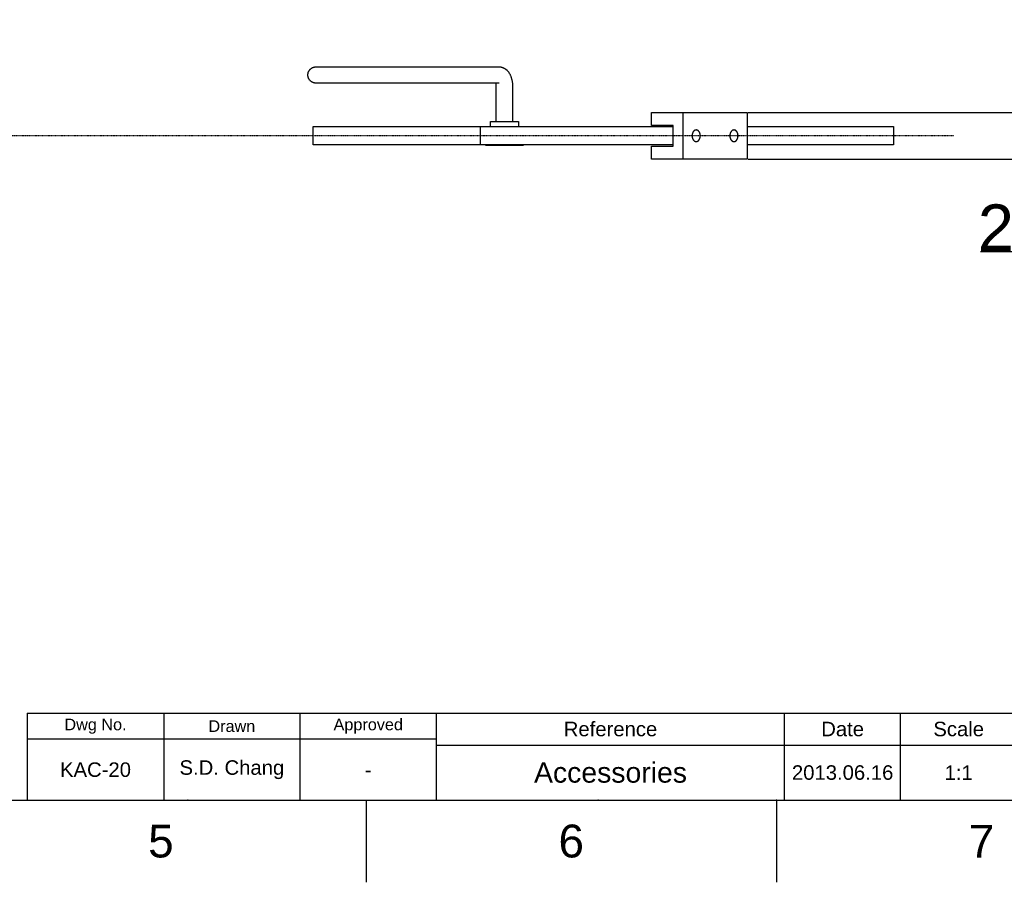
# Model space of a CAD drawing. Header units: millimetres. Extents: x 580 to 2065, y -13 to 1037.
# Tile 6 of 10: x 1350 to 1774, y -13 to 358. Entities that reach past the tile are written whole.
import ezdxf

# ---------------------------------------------------------------- set-up
doc = ezdxf.new("R2010")
doc.units = ezdxf.units.MM
doc.header["$LTSCALE"] = 0.1
doc.linetypes.add('CENTER', pattern=[0.6, 0.375, -0.075, 0.075, -0.075])
for name, color, linetype in [('CEN', 1, 'CENTER'), ('DEFAULT', 7, 'Continuous'), ('FORM', 7, 'Continuous'), ('INLINE', 3, 'Continuous'), ('OUTLINE', 2, 'Continuous'), ('TEXT', 2, 'Continuous')]:
    doc.layers.add(name, color=color, linetype=linetype)
doc.styles.add('ARIAL', font='arial_0.ttf')
doc.styles.get("Standard").update_dxf_attribs({"font": 'arial_0.ttf'})
doc.dimstyles.new('DIMENSION STYLE 01', dxfattribs={"dimtxt": 20, "dimasz": 20, "dimexe": 10, "dimexo": 0.5, "dimgap": 0.09, "dimtad": 1, "dimtoh": 1, "dimdec": 0, "dimzin": 0, "dimdsep": 46, "dimtxsty": 'ARIAL', "dimcen": 0.5, "dimadec": 1, "dimazin": 0, "dimtfac": 1, "dimtdec": 4, "dimtofl": 0, "dimtmove": 0, "dimatfit": 3, "dimfxl": 1, "dimtolj": 1, "dimtzin": 0, "dimarcsym": 0})

# ---------------------------------------------------------------- blocks, each defined once
blk = doc.blocks.new('*D133')
at = {"layer": 'DEFAULT', "color": 0, "lineweight": -2, "transparency": 16777216}
for p, q in [((1792.71, 338.26), (1792.71, 358.26)), ((1663.68, 318.26), (1802.71, 318.26)), ((1663.68, 298.26), (1802.71, 298.26)), ((1792.71, 278.26), (1792.71, 258.26)), ((1792.71, 258.26), (1763.7, 258.26))]:
    blk.add_line(p, q, dxfattribs=at)
at = {"layer": 'DEFAULT', "color": 0, "transparency": 16777216}
for points in [[(1789.38, 338.26), (1796.04, 338.26), (1792.71, 318.26)], [(1789.38, 278.26), (1796.04, 278.26), (1792.71, 298.26)]]:
    blk.add_solid(points, dxfattribs=at)
at = {"layer": 'Defpoints', "color": 0, "transparency": 16777216}
for p in [(1663.18, 318.26), (1663.18, 298.26), (1792.71, 298.26)]:
    blk.add_point(p, dxfattribs=at)
at = {"layer": 'DEFAULT', "color": 0, "transparency": 16777216, "insert": (1778.16, 268.56), "char_height": 20, "attachment_point": 5, "style": 'ARIAL'}
blk.add_mtext('\\A1;20', dxfattribs=at)

msp = doc.modelspace()

# ---------------------------------------------------------------- linework, layer by layer
for p, q in [((615.21, 22.08), (2029.35, 22.08)), ((1499.05, 22.08), (1499.05, -13.27)), ((1675.82, 22.08), (1675.82, -13.27))]:
    msp.add_line(p, q)
for p in [(1422.28, 22.08), (1599.05, 22.08), (1675.82, 22.08)]:
    msp.add_point(p)
at = {"layer": 'CEN'}
msp.add_line((1752.2, 308.31), (971.62, 308.31), dxfattribs=at)
at = {"layer": 'FORM'}
for p, q in [((1353.1, 59.58), (2029.35, 59.58)), ((1353.1, 59.58), (1353.1, 22.08)), ((1411.85, 59.58), (1411.85, 22.08)), ((1470.6, 22.08), (1470.6, 59.58)), ((1529.35, 22.08), (1529.35, 59.58)), ((1679.35, 22.08), (1679.35, 59.58)), ((1679.35, 22.08), (1679.35, 59.58)), ((1679.35, 22.08), (1679.35, 59.58)), ((1729.35, 22.08), (1729.35, 59.58)), ((1529.35, 48.33), (1353.1, 48.33)), ((1529.35, 45.83), (1879.35, 45.83))]:
    msp.add_line(p, q, dxfattribs=at)
at = {"layer": 'INLINE'}
for p, q in [((1474.02, 335.01), (1474.04, 335.12)), ((1474.04, 335.12), (1474.06, 335.24)), ((1474.06, 335.24), (1474.09, 335.36)), ((1474.09, 335.36), (1474.13, 335.48)), ((1474.13, 335.48), (1474.16, 335.59)), ((1474.16, 335.59), (1474.21, 335.71)), ((1474.21, 335.71), (1474.25, 335.82)), ((1474.25, 335.82), (1474.3, 335.93)), ((1474.3, 335.93), (1474.35, 336.04)), ((1474.35, 336.04), (1474.41, 336.14)), ((1474.41, 336.14), (1474.47, 336.25)), ((1474.47, 336.25), (1474.53, 336.35)), ((1474.53, 336.35), (1474.6, 336.45)), ((1474.6, 336.45), (1474.67, 336.55)), ((1474.67, 336.55), (1474.75, 336.65)), ((1474.75, 336.65), (1474.83, 336.74)), ((1474.83, 336.74), (1474.91, 336.83)), ((1474.91, 336.83), (1474.99, 336.92)), ((1474.99, 336.92), (1475.08, 337)), ((1475.08, 337), (1475.17, 337.08)), ((1475.17, 337.08), (1475.26, 337.16)), ((1475.26, 337.16), (1475.36, 337.24)), ((1475.36, 337.24), (1475.45, 337.31)), ((1475.45, 337.31), (1475.55, 337.38)), ((1475.55, 337.38), (1475.66, 337.44)), ((1475.66, 337.44), (1475.76, 337.5)), ((1475.76, 337.5), (1475.87, 337.56)), ((1475.87, 337.56), (1475.98, 337.61)), ((1475.98, 337.61), (1476.09, 337.66)), ((1476.09, 337.66), (1476.2, 337.71)), ((1476.2, 337.71), (1476.31, 337.75)), ((1476.31, 337.75), (1476.43, 337.79)), ((1476.43, 337.79), (1476.54, 337.82)), ((1476.54, 337.82), (1476.65, 337.85)), ((1476.65, 337.85), (1476.77, 337.88)), ((1476.77, 337.88), (1476.88, 337.9)), ((1476.88, 337.9), (1477, 337.92)), ((1477, 337.92), (1477.12, 337.93)), ((1477.12, 337.93), (1477.24, 337.94)), ((1477.24, 337.94), (1477.35, 337.95)), ((1477.35, 337.95), (1477.47, 337.95)), ((1477.47, 337.95), (1556.47, 337.95)), ((1556.47, 337.95), (1556.57, 337.94)), ((1556.57, 337.94), (1556.66, 337.94)), ((1556.66, 337.94), (1556.76, 337.93)), ((1556.76, 337.93), (1556.87, 337.92)), ((1556.87, 337.92), (1556.97, 337.9)), ((1556.97, 337.9), (1557.07, 337.89)), ((1557.07, 337.89), (1557.18, 337.87)), ((1557.18, 337.87), (1557.28, 337.85)), ((1557.28, 337.85), (1557.38, 337.83)), ((1557.38, 337.83), (1557.49, 337.8)), ((1557.49, 337.8), (1557.59, 337.77)), ((1557.59, 337.77), (1557.69, 337.74)), ((1557.69, 337.74), (1557.79, 337.71)), ((1557.79, 337.71), (1557.89, 337.68)), ((1557.89, 337.68), (1557.98, 337.64)), ((1557.98, 337.64), (1558.08, 337.6)), ((1558.08, 337.6), (1558.17, 337.56)), ((1558.17, 337.56), (1558.27, 337.52)), ((1558.27, 337.52), (1558.36, 337.48)), ((1558.36, 337.48), (1558.45, 337.43)), ((1558.45, 337.43), (1558.54, 337.39)), ((1558.54, 337.39), (1558.63, 337.34)), ((1558.63, 337.34), (1558.72, 337.29)), ((1558.72, 337.29), (1558.8, 337.23)), ((1558.8, 337.23), (1558.89, 337.18)), ((1558.89, 337.18), (1558.97, 337.12)), ((1558.97, 337.12), (1559.06, 337.07)), ((1559.06, 337.07), (1559.14, 337.01)), ((1559.14, 337.01), (1559.22, 336.95)), ((1559.22, 336.95), (1559.3, 336.88)), ((1559.3, 336.88), (1559.39, 336.82)), ((1559.39, 336.82), (1559.47, 336.75)), ((1559.47, 336.75), (1559.55, 336.68)), ((1559.55, 336.68), (1559.63, 336.6)), ((1559.63, 336.6), (1559.71, 336.53)), ((1559.71, 336.53), (1559.79, 336.45)), ((1559.79, 336.45), (1559.86, 336.38)), ((1559.86, 336.38), (1559.93, 336.3)), ((1559.93, 336.3), (1560.01, 336.22)), ((1560.01, 336.22), (1560.08, 336.14)), ((1560.08, 336.14), (1560.22, 335.97)), ((1560.22, 335.97), (1560.35, 335.8)), ((1560.35, 335.8), (1560.48, 335.63)), ((1560.48, 335.63), (1560.61, 335.43)), ((1560.61, 335.43), (1560.73, 335.23)), ((1560.73, 335.23), (1560.85, 335.03)), ((1473.97, 334.52), (1473.98, 334.64)), ((1473.97, 334.4), (1473.97, 334.52)), ((1473.98, 334.28), (1473.97, 334.4)), ((1473.98, 334.64), (1473.99, 334.76)), ((1473.98, 334.16), (1473.98, 334.28)), ((1474, 334.04), (1473.98, 334.16)), ((1473.99, 334.76), (1474, 334.89)), ((1474, 334.89), (1474.02, 335.01)), ((1474.01, 333.92), (1474, 334.04)), ((1474.03, 333.8), (1474.01, 333.92)), ((1474.06, 333.68), (1474.03, 333.8)), ((1474.09, 333.56), (1474.06, 333.68)), ((1474.12, 333.45), (1474.09, 333.56)), ((1474.15, 333.33), (1474.12, 333.45)), ((1474.2, 333.22), (1474.15, 333.33)), ((1474.24, 333.1), (1474.2, 333.22)), ((1474.29, 332.99), (1474.24, 333.1)), ((1474.34, 332.88), (1474.29, 332.99)), ((1474.4, 332.78), (1474.34, 332.88)), ((1474.46, 332.67), (1474.4, 332.78)), ((1474.52, 332.57), (1474.46, 332.67)), ((1474.59, 332.47), (1474.52, 332.57)), ((1474.66, 332.37), (1474.59, 332.47)), ((1474.73, 332.27), (1474.66, 332.37)), ((1474.81, 332.18), (1474.73, 332.27)), ((1474.89, 332.09), (1474.81, 332.18)), ((1474.97, 332), (1474.89, 332.09)), ((1475.06, 331.91), (1474.97, 332)), ((1475.15, 331.83), (1475.06, 331.91)), ((1475.24, 331.75), (1475.15, 331.83)), ((1475.33, 331.68), (1475.24, 331.75)), ((1475.43, 331.61), (1475.33, 331.68)), ((1475.53, 331.54), (1475.43, 331.61)), ((1475.63, 331.47), (1475.53, 331.54)), ((1475.73, 331.41), (1475.63, 331.47)), ((1475.84, 331.35), (1475.73, 331.41)), ((1475.95, 331.3), (1475.84, 331.35)), ((1476.06, 331.25), (1475.95, 331.3)), ((1476.17, 331.2), (1476.06, 331.25)), ((1476.28, 331.16), (1476.17, 331.2)), ((1476.4, 331.12), (1476.28, 331.16)), ((1476.51, 331.08), (1476.4, 331.12)), ((1476.63, 331.05), (1476.51, 331.08)), ((1476.75, 331.02), (1476.63, 331.05)), ((1476.87, 331), (1476.75, 331.02)), ((1476.99, 330.98), (1476.87, 331)), ((1477.11, 330.97), (1476.99, 330.98)), ((1477.23, 330.96), (1477.11, 330.97)), ((1477.35, 330.95), (1477.23, 330.96)), ((1477.47, 330.95), (1477.35, 330.95)), ((1556.31, 330.95), (1477.47, 330.95)), ((1555.01, 330.82), (1554.98, 330.95)), ((1560.85, 335.03), (1560.97, 334.82)), ((1560.97, 334.82), (1561.07, 334.61)), ((1561.07, 334.61), (1561.17, 334.39)), ((1561.17, 334.39), (1561.27, 334.17)), ((1561.27, 334.17), (1561.36, 333.96)), ((1561.36, 333.96), (1561.45, 333.71)), ((1561.45, 333.71), (1561.54, 333.46)), ((1561.54, 333.46), (1561.62, 333.21)), ((1561.62, 333.21), (1561.69, 332.95)), ((1561.69, 332.95), (1561.76, 332.7)), ((1561.76, 332.7), (1561.82, 332.44)), ((1561.82, 332.44), (1561.88, 332.18)), ((1561.88, 332.18), (1561.93, 331.92)), ((1561.93, 331.92), (1561.98, 331.64)), ((1561.98, 331.64), (1562.02, 331.35)), ((1562.02, 331.35), (1562.06, 331.07)), ((1562.06, 331.07), (1562.09, 330.78)), ((1555.04, 330.68), (1555.01, 330.82)), ((1555.06, 330.58), (1555.04, 330.68)), ((1555.07, 330.48), (1555.06, 330.58)), ((1555.1, 330.27), (1555.07, 330.48)), ((1555.12, 330.13), (1555.1, 330.27)), ((1555.13, 329.99), (1555.12, 330.13)), ((1555.14, 329.85), (1555.13, 329.99)), ((1555.14, 329.71), (1555.14, 329.85)), ((1555.15, 329.54), (1555.14, 329.71)), ((1555.15, 314.45), (1555.15, 329.54)), ((1562.09, 330.78), (1562.11, 330.49)), ((1562.11, 330.49), (1562.13, 330.21)), ((1562.13, 330.21), (1562.14, 329.92)), ((1562.14, 329.92), (1562.15, 314.45)), ((1552.65, 312.31), (1552.65, 314.45)), ((1552.65, 314.45), (1552.65, 314.45)), ((1552.65, 314.45), (1564.65, 314.45)), ((1564.65, 314.45), (1564.65, 312.31)), ((1550.5, 304.16), (1566.8, 304.16))]:
    msp.add_line(p, q, dxfattribs=at)
at = {"layer": 'OUTLINE'}
for p, q in [((1621.99, 312.76), (1621.99, 318.26)), ((1621.99, 318.26), (1622.87, 318.26)), ((1622.87, 318.26), (1635.6, 318.26)), ((1635.6, 318.26), (1663.18, 318.26)), ((1635.6, 298.26), (1635.6, 318.26)), ((1663.18, 318.26), (1663.18, 298.26)), ((1476.23, 304.31), (1476.23, 312.31)), ((1476.23, 312.31), (1548.18, 312.31)), ((1548.18, 312.31), (1631.36, 312.31)), ((1548.18, 312.31), (1548.18, 304.31)), ((1622.87, 312.76), (1621.99, 312.76)), ((1631.36, 312.76), (1622.87, 312.76)), ((1631.36, 303.76), (1631.36, 312.76)), ((1639.8, 309.68), (1639.78, 309.63)), ((1639.83, 309.73), (1639.8, 309.68)), ((1639.86, 309.78), (1639.83, 309.73)), ((1639.88, 309.84), (1639.86, 309.78)), ((1639.91, 309.89), (1639.88, 309.84)), ((1639.94, 309.93), (1639.91, 309.89)), ((1639.98, 309.98), (1639.94, 309.93)), ((1640.01, 310.03), (1639.98, 309.98)), ((1640.04, 310.07), (1640.01, 310.03)), ((1640.07, 310.12), (1640.04, 310.07)), ((1640.11, 310.16), (1640.07, 310.12)), ((1640.14, 310.2), (1640.11, 310.16)), ((1640.18, 310.24), (1640.14, 310.2)), ((1640.22, 310.28), (1640.18, 310.24)), ((1640.25, 310.32), (1640.22, 310.28)), ((1640.29, 310.35), (1640.25, 310.32)), ((1640.33, 310.39), (1640.29, 310.35)), ((1640.37, 310.42), (1640.33, 310.39)), ((1640.41, 310.45), (1640.37, 310.42)), ((1640.45, 310.48), (1640.41, 310.45)), ((1640.49, 310.51), (1640.45, 310.48)), ((1640.53, 310.54), (1640.49, 310.51)), ((1640.57, 310.56), (1640.53, 310.54)), ((1640.61, 310.58), (1640.57, 310.56)), ((1640.65, 310.61), (1640.61, 310.58)), ((1640.69, 310.63), (1640.65, 310.61)), ((1640.73, 310.65), (1640.69, 310.63)), ((1640.77, 310.66), (1640.73, 310.65)), ((1640.81, 310.68), (1640.77, 310.66)), ((1640.85, 310.69), (1640.81, 310.68)), ((1640.89, 310.71), (1640.85, 310.69)), ((1640.94, 310.72), (1640.89, 310.71)), ((1640.98, 310.73), (1640.94, 310.72)), ((1641.02, 310.74), (1640.98, 310.73)), ((1641.06, 310.74), (1641.02, 310.74)), ((1641.1, 310.75), (1641.06, 310.74)), ((1641.14, 310.75), (1641.1, 310.75)), ((1641.18, 310.76), (1641.14, 310.75)), ((1641.22, 310.76), (1641.18, 310.76)), ((1641.26, 310.76), (1641.22, 310.76)), ((1641.3, 310.76), (1641.26, 310.76)), ((1641.34, 310.76), (1641.3, 310.76)), ((1641.38, 310.75), (1641.34, 310.76)), ((1641.42, 310.75), (1641.38, 310.75)), ((1641.46, 310.74), (1641.42, 310.75)), ((1641.5, 310.74), (1641.46, 310.74)), ((1641.54, 310.73), (1641.5, 310.74)), ((1641.58, 310.72), (1641.54, 310.73)), ((1641.62, 310.71), (1641.58, 310.72)), ((1641.66, 310.69), (1641.62, 310.71)), ((1641.7, 310.68), (1641.66, 310.69)), ((1641.74, 310.66), (1641.7, 310.68)), ((1641.78, 310.65), (1641.74, 310.66)), ((1641.83, 310.63), (1641.78, 310.65)), ((1641.87, 310.61), (1641.83, 310.63)), ((1641.91, 310.58), (1641.87, 310.61)), ((1641.95, 310.56), (1641.91, 310.58)), ((1641.99, 310.54), (1641.95, 310.56)), ((1642.03, 310.51), (1641.99, 310.54)), ((1642.07, 310.48), (1642.03, 310.51)), ((1642.11, 310.45), (1642.07, 310.48)), ((1642.15, 310.42), (1642.11, 310.45)), ((1642.19, 310.39), (1642.15, 310.42)), ((1642.22, 310.35), (1642.19, 310.39)), ((1642.26, 310.32), (1642.22, 310.35)), ((1642.3, 310.28), (1642.26, 310.32)), ((1642.34, 310.24), (1642.3, 310.28)), ((1642.37, 310.2), (1642.34, 310.24)), ((1642.41, 310.16), (1642.37, 310.2)), ((1642.44, 310.12), (1642.41, 310.16)), ((1642.47, 310.07), (1642.44, 310.12)), ((1642.51, 310.03), (1642.47, 310.07)), ((1642.54, 309.98), (1642.51, 310.03)), ((1642.57, 309.93), (1642.54, 309.98)), ((1642.6, 309.89), (1642.57, 309.93)), ((1642.63, 309.84), (1642.6, 309.89)), ((1642.66, 309.78), (1642.63, 309.84)), ((1642.69, 309.73), (1642.66, 309.78)), ((1642.71, 309.68), (1642.69, 309.73)), ((1642.74, 309.63), (1642.71, 309.68)), ((1656.07, 309.68), (1656.04, 309.63)), ((1656.09, 309.73), (1656.07, 309.68)), ((1656.12, 309.78), (1656.09, 309.73)), ((1656.15, 309.84), (1656.12, 309.78)), ((1656.18, 309.89), (1656.15, 309.84)), ((1656.21, 309.93), (1656.18, 309.89)), ((1656.24, 309.98), (1656.21, 309.93)), ((1656.27, 310.03), (1656.24, 309.98)), ((1656.3, 310.07), (1656.27, 310.03)), ((1656.34, 310.12), (1656.3, 310.07)), ((1656.37, 310.16), (1656.34, 310.12)), ((1656.41, 310.2), (1656.37, 310.16)), ((1656.44, 310.24), (1656.41, 310.2)), ((1656.48, 310.28), (1656.44, 310.24)), ((1656.52, 310.32), (1656.48, 310.28)), ((1656.55, 310.35), (1656.52, 310.32)), ((1656.59, 310.39), (1656.55, 310.35)), ((1656.63, 310.42), (1656.59, 310.39)), ((1656.67, 310.45), (1656.63, 310.42)), ((1656.71, 310.48), (1656.67, 310.45)), ((1656.75, 310.51), (1656.71, 310.48)), ((1656.79, 310.54), (1656.75, 310.51)), ((1656.83, 310.56), (1656.79, 310.54)), ((1656.87, 310.58), (1656.83, 310.56)), ((1656.91, 310.61), (1656.87, 310.58)), ((1656.95, 310.63), (1656.91, 310.61)), ((1656.99, 310.65), (1656.95, 310.63)), ((1657.03, 310.66), (1656.99, 310.65)), ((1657.08, 310.68), (1657.03, 310.66)), ((1657.12, 310.69), (1657.08, 310.68)), ((1657.16, 310.71), (1657.12, 310.69)), ((1657.2, 310.72), (1657.16, 310.71)), ((1657.24, 310.73), (1657.2, 310.72)), ((1657.28, 310.74), (1657.24, 310.73)), ((1657.32, 310.74), (1657.28, 310.74)), ((1657.36, 310.75), (1657.32, 310.74)), ((1657.4, 310.75), (1657.36, 310.75)), ((1657.44, 310.76), (1657.4, 310.75)), ((1657.48, 310.76), (1657.44, 310.76)), ((1657.52, 310.76), (1657.48, 310.76)), ((1657.56, 310.76), (1657.52, 310.76)), ((1657.6, 310.76), (1657.56, 310.76)), ((1657.64, 310.75), (1657.6, 310.76)), ((1657.68, 310.75), (1657.64, 310.75)), ((1657.72, 310.74), (1657.68, 310.75)), ((1657.76, 310.74), (1657.72, 310.74)), ((1657.8, 310.73), (1657.76, 310.74)), ((1657.84, 310.72), (1657.8, 310.73)), ((1657.88, 310.71), (1657.84, 310.72)), ((1657.92, 310.69), (1657.88, 310.71)), ((1657.97, 310.68), (1657.92, 310.69)), ((1658.01, 310.66), (1657.97, 310.68)), ((1658.05, 310.65), (1658.01, 310.66)), ((1658.09, 310.63), (1658.05, 310.65)), ((1658.13, 310.61), (1658.09, 310.63)), ((1658.17, 310.58), (1658.13, 310.61)), ((1658.21, 310.56), (1658.17, 310.58)), ((1658.25, 310.54), (1658.21, 310.56)), ((1658.29, 310.51), (1658.25, 310.54)), ((1658.33, 310.48), (1658.29, 310.51)), ((1658.37, 310.45), (1658.33, 310.48)), ((1658.41, 310.42), (1658.37, 310.45)), ((1658.45, 310.39), (1658.41, 310.42)), ((1658.49, 310.35), (1658.45, 310.39)), ((1658.53, 310.32), (1658.49, 310.35)), ((1658.56, 310.28), (1658.53, 310.32)), ((1658.6, 310.24), (1658.56, 310.28)), ((1658.63, 310.2), (1658.6, 310.24)), ((1658.67, 310.16), (1658.63, 310.2)), ((1658.7, 310.12), (1658.67, 310.16)), ((1658.74, 310.07), (1658.7, 310.12)), ((1658.77, 310.03), (1658.74, 310.07)), ((1658.8, 309.98), (1658.77, 310.03)), ((1658.83, 309.93), (1658.8, 309.98)), ((1658.86, 309.89), (1658.83, 309.93)), ((1658.89, 309.84), (1658.86, 309.89)), ((1658.92, 309.78), (1658.89, 309.84)), ((1658.95, 309.73), (1658.92, 309.78)), ((1658.97, 309.68), (1658.95, 309.73)), ((1659, 309.63), (1658.97, 309.68)), ((1663.18, 312.31), (1726.23, 312.31)), ((1726.23, 312.31), (1726.23, 304.31)), ((1639.5, 308.48), (1639.49, 308.37)), ((1639.49, 308.37), (1639.49, 308.26)), ((1639.49, 308.26), (1639.49, 308.15)), ((1639.49, 308.15), (1639.5, 308.04)), ((1639.51, 308.6), (1639.5, 308.48)), ((1639.5, 308.04), (1639.51, 307.92)), ((1639.52, 308.71), (1639.51, 308.6)), ((1639.51, 307.92), (1639.52, 307.8)), ((1639.54, 308.83), (1639.52, 308.71)), ((1639.52, 307.8), (1639.54, 307.69)), ((1639.55, 308.89), (1639.54, 308.83)), ((1639.54, 307.69), (1639.55, 307.63)), ((1639.56, 308.95), (1639.55, 308.89)), ((1639.55, 307.63), (1639.56, 307.57)), ((1639.57, 309.01), (1639.56, 308.95)), ((1639.56, 307.57), (1639.57, 307.51)), ((1639.58, 309.06), (1639.57, 309.01)), ((1639.57, 307.51), (1639.58, 307.46)), ((1639.6, 309.12), (1639.58, 309.06)), ((1639.58, 307.46), (1639.6, 307.4)), ((1639.61, 309.18), (1639.6, 309.12)), ((1639.6, 307.4), (1639.61, 307.34)), ((1639.63, 309.24), (1639.61, 309.18)), ((1639.61, 307.34), (1639.63, 307.28)), ((1639.65, 309.29), (1639.63, 309.24)), ((1639.63, 307.28), (1639.65, 307.22)), ((1639.67, 309.35), (1639.65, 309.29)), ((1639.65, 307.22), (1639.67, 307.17)), ((1639.69, 309.41), (1639.67, 309.35)), ((1639.67, 307.17), (1639.69, 307.11)), ((1639.71, 309.46), (1639.69, 309.41)), ((1639.69, 307.11), (1639.71, 307.06)), ((1639.73, 309.52), (1639.71, 309.46)), ((1639.71, 307.06), (1639.73, 307)), ((1639.75, 309.57), (1639.73, 309.52)), ((1639.73, 307), (1639.75, 306.95)), ((1639.78, 309.63), (1639.75, 309.57)), ((1639.75, 306.95), (1639.78, 306.89)), ((1639.78, 306.89), (1639.8, 306.84)), ((1639.8, 306.84), (1639.83, 306.79)), ((1639.83, 306.79), (1639.86, 306.73)), ((1639.86, 306.73), (1639.88, 306.68)), ((1639.88, 306.68), (1639.91, 306.63)), ((1639.91, 306.63), (1639.94, 306.59)), ((1639.94, 306.59), (1639.98, 306.54)), ((1639.98, 306.54), (1640.01, 306.49)), ((1640.01, 306.49), (1640.04, 306.45)), ((1640.04, 306.45), (1640.07, 306.4)), ((1640.07, 306.4), (1640.11, 306.36)), ((1640.11, 306.36), (1640.14, 306.32)), ((1640.14, 306.32), (1640.18, 306.28)), ((1640.18, 306.28), (1640.22, 306.24)), ((1640.22, 306.24), (1640.25, 306.2)), ((1640.25, 306.2), (1640.29, 306.17)), ((1640.29, 306.17), (1640.33, 306.13)), ((1640.33, 306.13), (1640.37, 306.1)), ((1640.37, 306.1), (1640.41, 306.07)), ((1640.41, 306.07), (1640.45, 306.04)), ((1640.45, 306.04), (1640.49, 306.01)), ((1640.49, 306.01), (1640.53, 305.98)), ((1640.53, 305.98), (1640.57, 305.96)), ((1640.57, 305.96), (1640.61, 305.94)), ((1640.61, 305.94), (1640.65, 305.91)), ((1640.65, 305.91), (1640.69, 305.89)), ((1640.69, 305.89), (1640.73, 305.87)), ((1640.73, 305.87), (1640.77, 305.86)), ((1640.77, 305.86), (1640.81, 305.84)), ((1640.81, 305.84), (1640.85, 305.83)), ((1640.85, 305.83), (1640.89, 305.81)), ((1640.89, 305.81), (1640.94, 305.8)), ((1640.94, 305.8), (1640.98, 305.79)), ((1640.98, 305.79), (1641.02, 305.78)), ((1641.02, 305.78), (1641.06, 305.78)), ((1641.06, 305.78), (1641.1, 305.77)), ((1641.1, 305.77), (1641.14, 305.77)), ((1641.14, 305.77), (1641.18, 305.76)), ((1641.18, 305.76), (1641.22, 305.76)), ((1641.22, 305.76), (1641.26, 305.76)), ((1641.26, 305.76), (1641.3, 305.76)), ((1641.3, 305.76), (1641.34, 305.76)), ((1641.34, 305.76), (1641.38, 305.77)), ((1641.38, 305.77), (1641.42, 305.77)), ((1641.42, 305.77), (1641.46, 305.78)), ((1641.46, 305.78), (1641.5, 305.78)), ((1641.5, 305.78), (1641.54, 305.79)), ((1641.54, 305.79), (1641.58, 305.8)), ((1641.58, 305.8), (1641.62, 305.81)), ((1641.62, 305.81), (1641.66, 305.83)), ((1641.66, 305.83), (1641.7, 305.84)), ((1641.7, 305.84), (1641.74, 305.86)), ((1641.74, 305.86), (1641.78, 305.87)), ((1641.78, 305.87), (1641.83, 305.89)), ((1641.83, 305.89), (1641.87, 305.91)), ((1641.87, 305.91), (1641.91, 305.94)), ((1641.91, 305.94), (1641.95, 305.96)), ((1641.95, 305.96), (1641.99, 305.98)), ((1641.99, 305.98), (1642.03, 306.01)), ((1642.03, 306.01), (1642.07, 306.04)), ((1642.07, 306.04), (1642.11, 306.07)), ((1642.11, 306.07), (1642.15, 306.1)), ((1642.15, 306.1), (1642.19, 306.13)), ((1642.19, 306.13), (1642.22, 306.17)), ((1642.22, 306.17), (1642.26, 306.2)), ((1642.26, 306.2), (1642.3, 306.24)), ((1642.3, 306.24), (1642.34, 306.28)), ((1642.34, 306.28), (1642.37, 306.32)), ((1642.37, 306.32), (1642.41, 306.36)), ((1642.41, 306.36), (1642.44, 306.4)), ((1642.44, 306.4), (1642.47, 306.45)), ((1642.47, 306.45), (1642.51, 306.49)), ((1642.51, 306.49), (1642.54, 306.54)), ((1642.54, 306.54), (1642.57, 306.59)), ((1642.57, 306.59), (1642.6, 306.63)), ((1642.6, 306.63), (1642.63, 306.68)), ((1642.63, 306.68), (1642.66, 306.73)), ((1642.66, 306.73), (1642.69, 306.79)), ((1642.69, 306.79), (1642.71, 306.84)), ((1642.71, 306.84), (1642.74, 306.89)), ((1642.76, 309.57), (1642.74, 309.63)), ((1642.74, 306.89), (1642.76, 306.95)), ((1642.78, 309.52), (1642.76, 309.57)), ((1642.76, 306.95), (1642.78, 307)), ((1642.81, 309.46), (1642.78, 309.52)), ((1642.78, 307), (1642.81, 307.06)), ((1642.83, 309.41), (1642.81, 309.46)), ((1642.81, 307.06), (1642.83, 307.11)), ((1642.85, 309.35), (1642.83, 309.41)), ((1642.83, 307.11), (1642.85, 307.17)), ((1642.87, 309.29), (1642.85, 309.35)), ((1642.85, 307.17), (1642.87, 307.22)), ((1642.88, 309.24), (1642.87, 309.29)), ((1642.87, 307.22), (1642.88, 307.28)), ((1642.9, 309.18), (1642.88, 309.24)), ((1642.88, 307.28), (1642.9, 307.34)), ((1642.92, 309.12), (1642.9, 309.18)), ((1642.9, 307.34), (1642.92, 307.4)), ((1642.93, 309.06), (1642.92, 309.12)), ((1642.92, 307.4), (1642.93, 307.46)), ((1642.94, 309.01), (1642.93, 309.06)), ((1642.93, 307.46), (1642.94, 307.51)), ((1642.96, 308.95), (1642.94, 309.01)), ((1642.94, 307.51), (1642.96, 307.57)), ((1642.97, 308.89), (1642.96, 308.95)), ((1642.96, 307.57), (1642.97, 307.63)), ((1642.98, 308.83), (1642.97, 308.89)), ((1642.97, 307.63), (1642.98, 307.69)), ((1643, 308.71), (1642.98, 308.83)), ((1642.98, 307.69), (1643, 307.8)), ((1643.01, 308.6), (1643, 308.71)), ((1643, 307.8), (1643.01, 307.92)), ((1643.02, 308.48), (1643.01, 308.6)), ((1643.01, 307.92), (1643.02, 308.04)), ((1643.02, 308.37), (1643.02, 308.48)), ((1643.02, 308.26), (1643.02, 308.37)), ((1643.02, 308.15), (1643.02, 308.26)), ((1643.02, 308.04), (1643.02, 308.15)), ((1655.76, 308.48), (1655.75, 308.37)), ((1655.75, 308.37), (1655.75, 308.26)), ((1655.75, 308.26), (1655.75, 308.15)), ((1655.75, 308.15), (1655.76, 308.04)), ((1655.77, 308.6), (1655.76, 308.48)), ((1655.76, 308.04), (1655.77, 307.92)), ((1655.78, 308.71), (1655.77, 308.6)), ((1655.77, 307.92), (1655.78, 307.8)), ((1655.8, 308.83), (1655.78, 308.71)), ((1655.78, 307.8), (1655.8, 307.69)), ((1655.81, 308.89), (1655.8, 308.83)), ((1655.8, 307.69), (1655.81, 307.63)), ((1655.82, 308.95), (1655.81, 308.89)), ((1655.81, 307.63), (1655.82, 307.57)), ((1655.83, 309.01), (1655.82, 308.95)), ((1655.82, 307.57), (1655.83, 307.51)), ((1655.85, 309.06), (1655.83, 309.01)), ((1655.83, 307.51), (1655.85, 307.46)), ((1655.86, 309.12), (1655.85, 309.06)), ((1655.85, 307.46), (1655.86, 307.4)), ((1655.88, 309.18), (1655.86, 309.12)), ((1655.86, 307.4), (1655.88, 307.34)), ((1655.89, 309.24), (1655.88, 309.18)), ((1655.88, 307.34), (1655.89, 307.28)), ((1655.91, 309.29), (1655.89, 309.24)), ((1655.89, 307.28), (1655.91, 307.22)), ((1655.93, 309.35), (1655.91, 309.29)), ((1655.91, 307.22), (1655.93, 307.17)), ((1655.95, 309.41), (1655.93, 309.35)), ((1655.93, 307.17), (1655.95, 307.11)), ((1655.97, 309.46), (1655.95, 309.41)), ((1655.95, 307.11), (1655.97, 307.06)), ((1655.99, 309.52), (1655.97, 309.46)), ((1655.97, 307.06), (1655.99, 307)), ((1656.02, 309.57), (1655.99, 309.52)), ((1655.99, 307), (1656.02, 306.95)), ((1656.04, 309.63), (1656.02, 309.57)), ((1656.02, 306.95), (1656.04, 306.89)), ((1656.04, 306.89), (1656.07, 306.84)), ((1656.07, 306.84), (1656.09, 306.79)), ((1656.09, 306.79), (1656.12, 306.73)), ((1656.12, 306.73), (1656.15, 306.68)), ((1656.15, 306.68), (1656.18, 306.63)), ((1656.18, 306.63), (1656.21, 306.59)), ((1656.21, 306.59), (1656.24, 306.54)), ((1656.24, 306.54), (1656.27, 306.49)), ((1656.27, 306.49), (1656.3, 306.45)), ((1656.3, 306.45), (1656.34, 306.4)), ((1656.34, 306.4), (1656.37, 306.36)), ((1656.37, 306.36), (1656.41, 306.32)), ((1656.41, 306.32), (1656.44, 306.28)), ((1656.44, 306.28), (1656.48, 306.24)), ((1656.48, 306.24), (1656.52, 306.2)), ((1656.52, 306.2), (1656.55, 306.17)), ((1656.55, 306.17), (1656.59, 306.13)), ((1656.59, 306.13), (1656.63, 306.1)), ((1656.63, 306.1), (1656.67, 306.07)), ((1656.67, 306.07), (1656.71, 306.04)), ((1656.71, 306.04), (1656.75, 306.01)), ((1656.75, 306.01), (1656.79, 305.98)), ((1656.79, 305.98), (1656.83, 305.96)), ((1656.83, 305.96), (1656.87, 305.94)), ((1656.87, 305.94), (1656.91, 305.91)), ((1656.91, 305.91), (1656.95, 305.89)), ((1656.95, 305.89), (1656.99, 305.87)), ((1656.99, 305.87), (1657.03, 305.86)), ((1657.03, 305.86), (1657.08, 305.84)), ((1657.08, 305.84), (1657.12, 305.83)), ((1657.12, 305.83), (1657.16, 305.81)), ((1657.16, 305.81), (1657.2, 305.8)), ((1657.2, 305.8), (1657.24, 305.79)), ((1657.24, 305.79), (1657.28, 305.78)), ((1657.28, 305.78), (1657.32, 305.78)), ((1657.32, 305.78), (1657.36, 305.77)), ((1657.36, 305.77), (1657.4, 305.77)), ((1657.4, 305.77), (1657.44, 305.76)), ((1657.44, 305.76), (1657.48, 305.76)), ((1657.48, 305.76), (1657.52, 305.76)), ((1657.52, 305.76), (1657.56, 305.76)), ((1657.56, 305.76), (1657.6, 305.76)), ((1657.6, 305.76), (1657.64, 305.77)), ((1657.64, 305.77), (1657.68, 305.77)), ((1657.68, 305.77), (1657.72, 305.78)), ((1657.72, 305.78), (1657.76, 305.78)), ((1657.76, 305.78), (1657.8, 305.79)), ((1657.8, 305.79), (1657.84, 305.8)), ((1657.84, 305.8), (1657.88, 305.81)), ((1657.88, 305.81), (1657.92, 305.83)), ((1657.92, 305.83), (1657.97, 305.84)), ((1657.97, 305.84), (1658.01, 305.86)), ((1658.01, 305.86), (1658.05, 305.87)), ((1658.05, 305.87), (1658.09, 305.89)), ((1658.09, 305.89), (1658.13, 305.91)), ((1658.13, 305.91), (1658.17, 305.94)), ((1658.17, 305.94), (1658.21, 305.96)), ((1658.21, 305.96), (1658.25, 305.98)), ((1658.25, 305.98), (1658.29, 306.01)), ((1658.29, 306.01), (1658.33, 306.04)), ((1658.33, 306.04), (1658.37, 306.07)), ((1658.37, 306.07), (1658.41, 306.1)), ((1658.41, 306.1), (1658.45, 306.13)), ((1658.45, 306.13), (1658.49, 306.17)), ((1658.49, 306.17), (1658.53, 306.2)), ((1658.53, 306.2), (1658.56, 306.24)), ((1658.56, 306.24), (1658.6, 306.28)), ((1658.6, 306.28), (1658.63, 306.32)), ((1658.63, 306.32), (1658.67, 306.36)), ((1658.67, 306.36), (1658.7, 306.4)), ((1658.7, 306.4), (1658.74, 306.45)), ((1658.74, 306.45), (1658.77, 306.49)), ((1658.77, 306.49), (1658.8, 306.54)), ((1658.8, 306.54), (1658.83, 306.59)), ((1658.83, 306.59), (1658.86, 306.63)), ((1658.86, 306.63), (1658.89, 306.68)), ((1658.89, 306.68), (1658.92, 306.73)), ((1658.92, 306.73), (1658.95, 306.79)), ((1658.95, 306.79), (1658.97, 306.84)), ((1658.97, 306.84), (1659, 306.89)), ((1659.02, 309.57), (1659, 309.63)), ((1659, 306.89), (1659.02, 306.95)), ((1659.05, 309.52), (1659.02, 309.57)), ((1659.02, 306.95), (1659.05, 307)), ((1659.07, 309.46), (1659.05, 309.52)), ((1659.05, 307), (1659.07, 307.06)), ((1659.09, 309.41), (1659.07, 309.46)), ((1659.07, 307.06), (1659.09, 307.11)), ((1659.11, 309.35), (1659.09, 309.41)), ((1659.09, 307.11), (1659.11, 307.17)), ((1659.13, 309.29), (1659.11, 309.35)), ((1659.11, 307.17), (1659.13, 307.22)), ((1659.15, 309.24), (1659.13, 309.29)), ((1659.13, 307.22), (1659.15, 307.28)), ((1659.16, 309.18), (1659.15, 309.24)), ((1659.15, 307.28), (1659.16, 307.34)), ((1659.18, 309.12), (1659.16, 309.18)), ((1659.16, 307.34), (1659.18, 307.4)), ((1659.19, 309.06), (1659.18, 309.12)), ((1659.18, 307.4), (1659.19, 307.46)), ((1659.21, 309.01), (1659.19, 309.06)), ((1659.19, 307.46), (1659.21, 307.51)), ((1659.22, 308.95), (1659.21, 309.01)), ((1659.21, 307.51), (1659.22, 307.57)), ((1659.23, 308.89), (1659.22, 308.95)), ((1659.22, 307.57), (1659.23, 307.63)), ((1659.24, 308.83), (1659.23, 308.89)), ((1659.23, 307.63), (1659.24, 307.69)), ((1659.26, 308.71), (1659.24, 308.83)), ((1659.24, 307.69), (1659.26, 307.8)), ((1659.27, 308.6), (1659.26, 308.71)), ((1659.26, 307.8), (1659.27, 307.92)), ((1659.28, 308.48), (1659.27, 308.6)), ((1659.27, 307.92), (1659.28, 308.04)), ((1659.29, 308.37), (1659.28, 308.48)), ((1659.28, 308.04), (1659.29, 308.15)), ((1659.29, 308.26), (1659.29, 308.37)), ((1659.29, 308.15), (1659.29, 308.26)), ((1548.18, 304.31), (1476.23, 304.31)), ((1631.36, 304.31), (1548.18, 304.31)), ((1621.99, 298.26), (1621.99, 303.76)), ((1621.99, 303.76), (1622.87, 303.76)), ((1622.87, 303.76), (1631.36, 303.76)), ((1726.23, 304.31), (1663.18, 304.31)), ((1622.87, 298.26), (1621.99, 298.26)), ((1635.6, 298.26), (1622.87, 298.26)), ((1663.18, 298.26), (1635.6, 298.26))]:
    msp.add_line(p, q, dxfattribs=at)
at = {"layer": 'TEXT'}
msp.add_point((1470.6, 48.33), dxfattribs=at)

# ---------------------------------------------------------------- texts
at = {"char_height": 14.14, "attachment_point": 5}
for s, insert in [('5', (1410.66, 4.4)), ('6', (1587.43, 4.4)), ('7', (1764.2, 4.4))]:
    msp.add_mtext_dynamic_manual_height_columns(s, width=50, gutter_width=12.5, heights=[0], dxfattribs=dict(at, insert=insert))
at = {"layer": 'TEXT', "attachment_point": 5}
for s, width, insert, char_height in [('Dwg No.', 44.2361, (1382.48, 53.96), 5), ('Drawn', 23.5, (1441.23, 53.96), 5), ('Approved', 23.5, (1499.98, 53.96), 5), ('Reference', 60, (1604.35, 52.71), 6.25), ('Date', 20, (1704.35, 52.71), 6.25), ('Scale', 20, (1754.35, 52.71), 6.25), ('KAC-20', 23.5, (1382.48, 35.21), 6.25), ('S.D. Chang', 46.4141, (1441.23, 35.21), 6.25), ('Accessories', 128.2482, (1604.35, 33.96), 8.75), ('-', 23.5, (1499.98, 35.21), 6.25), ('2013.06.16', 20, (1704.35, 33.96), 6.25), ('1:1', 20, (1754.35, 33.96), 6.25)]:
    msp.add_mtext_dynamic_manual_height_columns(s, width=width, gutter_width=12.5, heights=[0], dxfattribs=dict(at, insert=insert, char_height=char_height))

# ---------------------------------------------------------------- dimensions: what is measured, and where the dimension line sits
at = {"layer": 'DEFAULT'}
dim = msp.add_linear_dim(base=(1792.71, 298.26), p1=(1663.18, 318.26), p2=(1663.18, 298.26), angle=90, dimstyle='DIMENSION STYLE 01', dxfattribs=at)
dim.commit()
dim.dimension.update_dxf_attribs({"geometry": '*D133', "text_midpoint": (1778.16, 268.56)})

doc.saveas('drawing.dxf')
